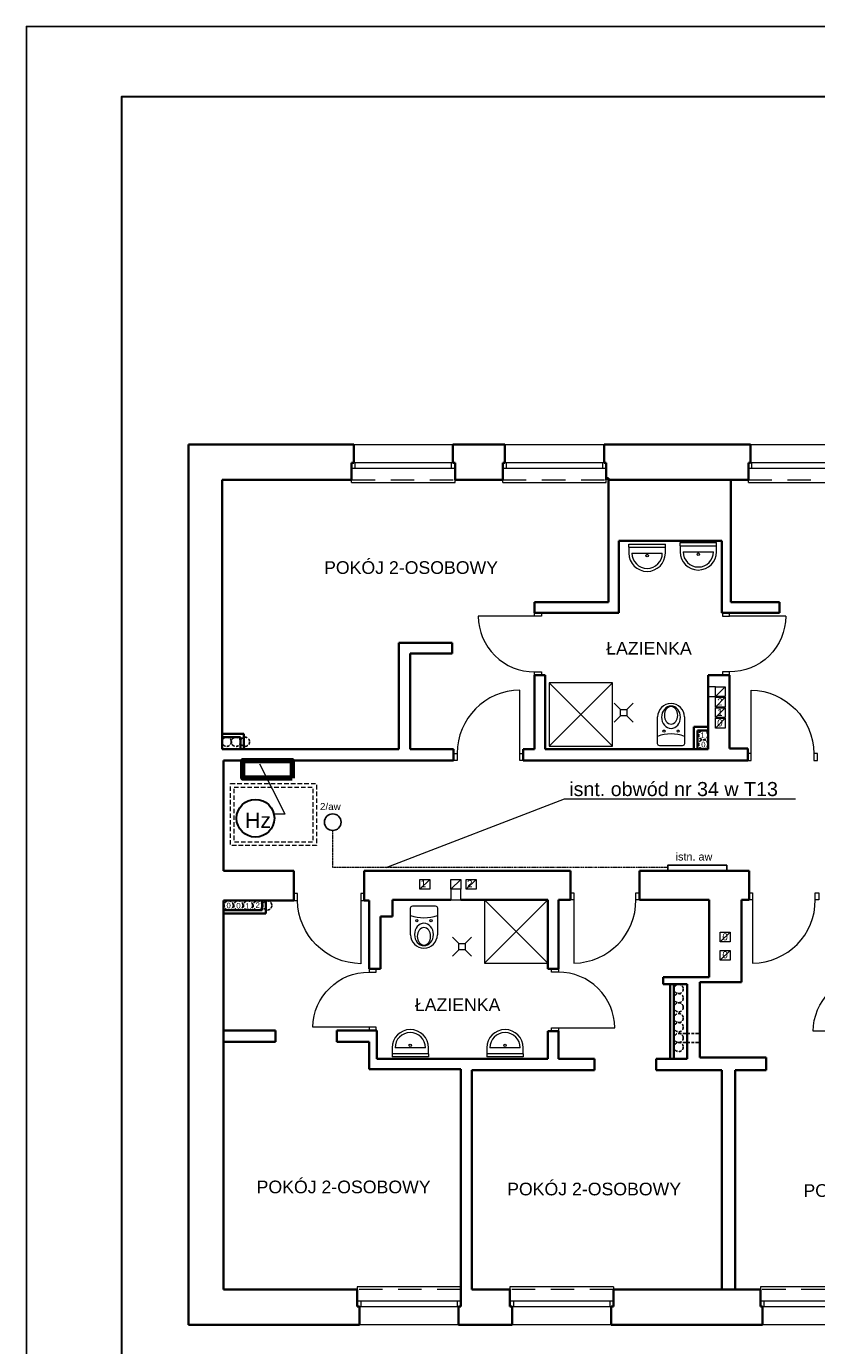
# Model space of a CAD drawing. Header units: millimetres. Extents: x -1249 to 11358, y -460 to 20182.
# Tile 4 of 37: x 1413 to 2537, y 5770 to 7645. Entities that reach past the tile are written whole.
import ezdxf
from ezdxf.enums import TextEntityAlignment as Align

# ---------------------------------------------------------------- set-up
doc = ezdxf.new("R2010")
doc.units = ezdxf.units.MM
for name, pattern in [('BORDERX2', [3.5, 1, -0.5, 1, -0.5, 0, -0.5]), ('DASHED2', [9.525, 6.35, -3.175]), ('DASHEDX2', [1.5, 1, -0.5]), ('DGN Style 2', [55.531736, 33.319042, -22.212694])]:
    doc.linetypes.add(name, pattern=pattern)
for name, color, linetype, lineweight in [('1 cienka', 7, 'Continuous', 9), ('dzrwi', 6, 'Continuous', 0), ('inwentaryzacja', 7, 'Continuous', 35), ('KONTURY', 92, 'Continuous', 30), ('OKNA', 3, 'Continuous', 20), ('proj.wentylacja', 214, 'Continuous', 25), ('technologia', 160, 'Continuous', 35), ('WYPOSAZENIE', 4, 'Continuous', 0), ('ściana proj. - dział', 255, 'Continuous', 35)]:
    doc.layers.add(name, color=color, linetype=linetype, lineweight=lineweight)
for name, color, linetype in [('elektryka', 7, 'Continuous'), ('i_eE', 5, 'Continuous'), ('opisy', 7, 'Continuous'), ('OPRAWA02', 4, 'Continuous'), ('OPRAWAEX', 2, 'Continuous')]:
    doc.layers.add(name, color=color, linetype=linetype)
doc.styles.add('jagoda-100', font='arial.ttf', dxfattribs={"height": 18})
doc.styles.get("Standard").update_dxf_attribs({"font": 'ARIAL.TTF'})
doc.styles.add('Style-SWISSLT_1250', font='SWISSLT_1250.shx')

# ---------------------------------------------------------------- blocks, each defined once
blk = doc.blocks.new('2aw')
blk.add_circle((67864, -24691), 118)
at = {"layer": 'OPRAWAEX', "color": 7}
blk.add_text('2/aw', height=100, dxfattribs=at).set_placement((67683, -24518))
blk = doc.blocks.new('*U163')
at = {"layer": 'OKNA', "linetype": 'Continuous'}
for p, q in [((-71.5, 27), (69.5, 27)), ((72.5, 1), (-74.5, 1)), ((-69.5, -7), (-69.5, 1)), ((67.5, -7), (67.5, 1)), ((72.5, -7), (-74.5, -7)), ((-74.5, -27), (-74.5, -23)), ((-74.5, -27), (72.5, -27)), ((72.5, -27), (72.5, -23))]:
    blk.add_line(p, q, dxfattribs=at)
at = {"layer": 'OKNA', "linetype": 'DGN Style 2'}
blk.add_line((-74.5, -23), (72.5, -23), dxfattribs=at)
blk = doc.blocks.new('A$C5D6B6965')
at = {"layer": 'WYPOSAZENIE'}
for p, q in [((15, 30), (0, 45)), ((30, 30), (45, 45)), ((15, 15), (0, 0)), ((15, 30), (30, 30)), ((15, 15), (15, 30)), ((30, 15), (15, 15)), ((30, 30), (30, 15)), ((30, 15), (45, 0))]:
    blk.add_line(p, q, dxfattribs=at)
blk = doc.blocks.new('istn. aw')
blk.add_lwpolyline([(2553.5, 16168.5), (2469.5, 16168.5), (2469.5, 16160.4), (2553.5, 16160.4)], close=True)
blk.add_text('istn. aw', height=11.03).set_placement((2480.6, 16175.2))

msp = doc.modelspace()

# ---------------------------------------------------------------- linework, layer by layer
at = {"layer": '1 cienka', "color": 1, "linetype": 'Continuous'}
for p, q in [((1781.337, 6525.35), (1745.365, 6596.377)), ((1765.198, 6525.427), (1781.314, 6525.397))]:
    msp.add_line(p, q, dxfattribs=at)
at = {"layer": '1 cienka', "color": 1, "linetype": 'Continuous', "lineweight": 30}
msp.add_circle((1739.026, 6519.338), 26.871, dxfattribs=at)
at = {"layer": 'dzrwi'}
for p, q in [((2269.834, 6909.101), (2321.674, 6909.101)), ((2269.834, 6904.76), (2269.834, 6909.101)), ((2269.834, 6904.76), (2321.674, 6904.76)), ((2269.834, 6904.76), (2269.834, 6896.12)), ((2321.674, 6904.76), (2321.674, 6909.101)), ((2321.674, 6896.12), (2321.674, 6909.101)), ((2342.573, 6911.014), (2394.413, 6911.014)), ((2342.573, 6906.672), (2342.573, 6911.014)), ((2342.573, 6906.672), (2394.413, 6906.672)), ((2342.573, 6906.672), (2342.573, 6898.032)), ((2394.413, 6906.672), (2394.413, 6911.014)), ((2394.413, 6898.032), (2394.413, 6911.014)), ((2274.154, 6896.12), (2317.354, 6896.12)), ((2346.893, 6898.032), (2390.093, 6898.032)), ((2135.735, 6806.488), (2055.735, 6806.488)), ((2492.741, 6806.488), (2412.735, 6806.488)), ((2114.735, 6611.488), (2114.735, 6701.482)), ((2156.611, 6621.89), (2246.611, 6711.89)), ((2156.611, 6711.89), (2246.611, 6621.89)), ((2392.909, 6692.197), (2406.909, 6706.197)), ((2443.735, 6611.488), (2443.735, 6701.438)), ((2392.909, 6677.311), (2406.909, 6691.311)), ((2392.909, 6662.424), (2406.909, 6676.424)), ((2392.909, 6647.485), (2406.909, 6661.485)), ((1972.735, 6418.488), (1986.735, 6432.488)), ((2016.749, 6418.488), (2030.749, 6432.488)), ((2038.735, 6418.488), (2052.735, 6432.488)), ((1888.735, 6402.488), (1888.735, 6312.538)), ((2064.735, 6313.488), (2154.735, 6403.488)), ((2064.735, 6403.488), (2154.735, 6313.488)), ((2191.735, 6403.488), (2191.735, 6313.488)), ((2445.735, 6403.488), (2445.735, 6313.488)), ((2399.727, 6343.488), (2413.727, 6357.488)), ((2413.727, 6357.488), (2413.727, 6343.488)), ((2399.727, 6317.488), (2399.727, 6331.488)), ((2399.727, 6317.488), (2413.727, 6331.488)), ((1900.735, 6222.488), (1820.735, 6222.488)), ((2169.735, 6221.488), (2249.735, 6221.488)), ((2611.735, 6216.488), (2531.735, 6216.488)), ((1933.167, 6193.031), (1933.167, 6180.05)), ((1980.687, 6193.031), (1937.487, 6193.031)), ((1985.007, 6184.391), (1985.007, 6193.031)), ((2067.851, 6193.031), (2067.851, 6180.05)), ((2115.371, 6193.031), (2072.171, 6193.031)), ((2119.691, 6184.391), (2119.691, 6193.031)), ((1933.167, 6184.391), (1933.167, 6180.05)), ((1985.007, 6184.391), (1933.167, 6184.391)), ((1985.007, 6180.05), (1933.167, 6180.05)), ((1985.007, 6184.391), (1985.007, 6180.05)), ((2067.851, 6184.391), (2067.851, 6180.05)), ((2119.691, 6184.391), (2067.851, 6184.391)), ((2119.691, 6180.05), (2067.851, 6180.05)), ((2119.691, 6184.391), (2119.691, 6180.05))]:
    msp.add_line(p, q, dxfattribs=at)
at = {"layer": 'dzrwi', "flags": 128}
for points in [[(2145.735, 6811.488), (2145.735, 6806.488), (2135.735, 6806.488), (2135.735, 6811.488)], [(2402.735, 6811.488), (2402.735, 6806.488), (2412.735, 6806.488), (2412.735, 6811.488)], [(2145.735, 6727.488), (2145.735, 6722.488), (2135.735, 6722.488), (2135.735, 6727.488)], [(2402.735, 6727.488), (2402.735, 6722.488), (2412.735, 6722.488), (2412.735, 6727.488)], [(2392.909, 6706.197), (2406.909, 6706.197), (2406.909, 6692.197), (2392.909, 6692.197)], [(2392.909, 6691.311), (2406.909, 6691.311), (2406.909, 6677.311), (2392.909, 6677.311)], [(2392.909, 6676.424), (2406.909, 6676.424), (2406.909, 6662.424), (2392.909, 6662.424)], [(2392.909, 6661.485), (2406.909, 6661.485), (2406.909, 6647.485), (2392.909, 6647.485)], [(2025.735, 6601.488), (2020.735, 6601.488), (2020.735, 6611.488), (2025.735, 6611.488)], [(2119.735, 6601.488), (2114.735, 6601.488), (2114.735, 6611.488), (2119.735, 6611.488)], [(2438.735, 6601.488), (2443.735, 6601.488), (2443.735, 6611.488), (2438.735, 6611.488)], [(2532.735, 6601.488), (2537.735, 6601.488), (2537.735, 6611.488), (2532.735, 6611.488)], [(1972.735, 6432.488), (1986.735, 6432.488), (1986.735, 6418.488), (1972.735, 6418.488)], [(2016.749, 6432.488), (2030.749, 6432.488), (2030.749, 6418.488), (2016.749, 6418.488)], [(2038.735, 6432.488), (2052.735, 6432.488), (2052.735, 6418.488), (2038.735, 6418.488)], [(2186.735, 6413.488), (2191.735, 6413.488), (2191.735, 6403.488), (2186.735, 6403.488)], [(2279.735, 6413.488), (2284.735, 6413.488), (2284.735, 6403.488), (2279.735, 6403.488)], [(2440.735, 6413.488), (2445.735, 6413.488), (2445.735, 6403.488), (2440.735, 6403.488)], [(2534.735, 6413.488), (2539.735, 6413.488), (2539.735, 6403.488), (2534.735, 6403.488)], [(1798.735, 6412.488), (1793.735, 6412.488), (1793.735, 6402.488), (1798.735, 6402.488)], [(1893.735, 6412.488), (1888.735, 6412.488), (1888.735, 6402.488), (1893.735, 6402.488)], [(2399.727, 6357.488), (2413.727, 6357.488), (2413.727, 6343.488), (2399.727, 6343.488)], [(2399.727, 6331.488), (2413.727, 6331.488), (2413.727, 6317.488), (2399.727, 6317.488)], [(1910.735, 6300.488), (1910.735, 6305.488), (1900.735, 6305.488), (1900.735, 6300.488)], [(2159.735, 6300.488), (2159.735, 6305.488), (2169.735, 6305.488), (2169.735, 6300.488)], [(1910.735, 6217.488), (1910.735, 6222.488), (1900.735, 6222.488), (1900.735, 6217.488)], [(2159.735, 6216.488), (2159.735, 6221.488), (2169.735, 6221.488), (2169.735, 6216.488)]]:
    msp.add_lwpolyline(points, close=True, dxfattribs=at)
at = {"layer": 'dzrwi'}
for points in [[(2156.611, 6621.89), (2246.611, 6621.89), (2246.611, 6711.89), (2156.611, 6711.89)], [(2064.735, 6313.488), (2154.735, 6313.488), (2154.735, 6403.488), (2064.735, 6403.488)]]:
    msp.add_lwpolyline(points, close=True, dxfattribs=at)
at = {"layer": 'dzrwi', "flags": 128}
for points in [[(2392.909, 6706.197), (2382.735, 6706.197), (2382.735, 6692.197), (2392.909, 6692.197)], [(2016.749, 6418.488), (2016.749, 6403.488), (2030.749, 6403.488), (2030.749, 6418.488)]]:
    msp.add_lwpolyline(points, dxfattribs=at)
at = {"layer": 'dzrwi'}
for points in [[(2348.719, 6663.271), (2348.719, 6625.271, -0.41421356), (2345.719, 6622.271), (2313.719, 6622.271, -0.41421356), (2310.719, 6625.271), (2310.719, 6663.271)], [(1959.575, 6353.773), (1959.575, 6391.773, -0.41421356), (1962.575, 6394.773), (1994.575, 6394.773, -0.41421356), (1997.575, 6391.773), (1997.575, 6353.773)]]:
    msp.add_lwpolyline(points, format="xyb", dxfattribs=at)
at = {"layer": 'dzrwi', "linetype": 'DASHED2', "lineweight": 20, "flags": 128}
for points in [[(1703.735, 6568.488), (1825.735, 6568.488), (1825.735, 6480.488), (1703.735, 6480.488)], [(1708.735, 6563.488), (1820.735, 6563.488), (1820.735, 6485.488), (1708.735, 6485.488)]]:
    msp.add_lwpolyline(points, close=True, dxfattribs=at)
at = {"layer": 'dzrwi'}
for centre, radius in [((2295.754, 6892.644), 1.808), ((2368.493, 6894.556), 1.808), ((2319.719, 6643.271), 1.449), ((2339.719, 6643.271), 1.449), ((1968.575, 6373.773), 1.449), ((1988.575, 6373.773), 1.449), ((1959.087, 6196.507), 1.808), ((2093.771, 6196.507), 1.808)]:
    msp.add_circle(centre, radius, dxfattribs=at)
for centre, radius, start, end in [((2295.754, 6896.12), 25.92, 180, 0), ((2295.754, 6896.12), 21.6, 180, 0), ((2368.493, 6898.032), 25.92, 180, 0), ((2368.493, 6898.032), 21.6, 180, 0), ((2135.235, 6806.988), 79.502, 180.360346, 270.360346), ((2115.735, 6611.488), 90, 90.636633, 180), ((2329.719, 6663.271), 19, 0, 180), ((2329.719, 6584.277), 54.824, 69.722814, 110.277186), ((2190.735, 6402.488), 89.006, 270.643746, 0.643746), ((2445.235, 6402.988), 89.501, 270.320085, 0.320085), ((1978.575, 6432.767), 54.824, 249.722814, 290.277186), ((1978.575, 6353.773), 19, 180, 0), ((2170.235, 6220.988), 79.502, 0.360346, 90.360346), ((1959.087, 6193.031), 25.92, 0, 180), ((1959.087, 6193.031), 21.6, 0, 180), ((2093.771, 6193.031), 25.92, 0, 180), ((2093.771, 6193.031), 21.6, 0, 180)]:
    msp.add_arc(centre, radius, start, end, dxfattribs=at)
at = {"layer": 'dzrwi', "extrusion": (0, 0, -1)}
for centre, radius, start, end in [((-2413.735, 6806.488), 79.006, 180, 270.725224), ((-2441.735, 6610.454), 91.006, 91.259268, 179.349055), ((-1890.235, 6404.039), 91.513, 270.939182, 359.028969), ((-1899.735, 6221.488), 79.006, 0.725224, 90.725224), ((-2611.235, 6215.988), 79.502, 0.360346, 90.360346)]:
    msp.add_arc(centre, radius, start, end, dxfattribs=at)
for centre, major_axis, ratio in [((2329.719, 6662.847), (0, 15.94), 0.84303386), ((2329.719, 6665.584), (0, 12.457), 0.76034817), ((1978.575, 6354.197), (0, -15.94), 0.84303386), ((1978.575, 6351.46), (0, -12.457), 0.76034817)]:
    msp.add_ellipse(centre, major_axis=major_axis, ratio=ratio, dxfattribs=at)
at = {"layer": 'elektryka', "color": 1, "linetype": 'ByBlock', "lineweight": 80}
msp.add_lwpolyline([(1791.339, 6576.5), (1721.339, 6576.5), (1721.339, 6601.488), (1791.339, 6601.488)], close=True, dxfattribs=at)
at = {"layer": 'i_eE', "lineweight": 5}
msp.add_lwpolyline([(1924.615, 6449.558), (2178.446, 6546.95), (2506.87, 6546.95)], dxfattribs=at)
at = {"layer": 'i_eE', "linetype": 'BORDERX2', "lineweight": 18}
msp.add_lwpolyline([(2325.17, 6449.558), (1848.846, 6449.558), (1848.846, 6501.952)], dxfattribs=at)
at = {"layer": 'inwentaryzacja'}
for p, q in [((1643.735, 6479.488), (1643.735, 7050.488)), ((1643.735, 7050.488), (1878.735, 7050.488)), ((1878.735, 7024.488), (1878.735, 7050.488)), ((2093.735, 7050.488), (2019.735, 7050.488)), ((2019.735, 7024.488), (2019.735, 7050.488)), ((2093.735, 7024.488), (2093.735, 7050.488)), ((2234.735, 7050.488), (2442.735, 7050.488)), ((2234.735, 7024.488), (2234.735, 7050.488)), ((2442.735, 7024.488), (2442.735, 7050.488)), ((1875.735, 7000.488), (1875.735, 7024.488)), ((1875.735, 7024.488), (1878.735, 7024.488)), ((1875.735, 7016.488), (1875.735, 7024.488)), ((2022.735, 7024.488), (2019.735, 7024.488)), ((2022.735, 7000.488), (2022.735, 7024.488)), ((2022.735, 7016.488), (2022.735, 7024.488)), ((2090.735, 7000.488), (2090.735, 7024.488)), ((2090.735, 7024.488), (2093.735, 7024.488)), ((2090.735, 7016.488), (2090.735, 7024.488)), ((2237.735, 7024.488), (2234.735, 7024.488)), ((2237.735, 7000.488), (2237.735, 7024.488)), ((2237.735, 7016.488), (2237.735, 7024.488)), ((2439.735, 7000.488), (2439.735, 7024.488)), ((2439.735, 7024.488), (2442.735, 7024.488)), ((2439.735, 7016.488), (2439.735, 7024.488)), ((1875.735, 7000.488), (1691.735, 7000.488)), ((1691.735, 7000.488), (1691.735, 6617.488)), ((2022.735, 7000.488), (2090.735, 7000.488)), ((2240.735, 7002.488), (2237.735, 7002.488)), ((2240.735, 7002.488), (2240.735, 6826.488)), ((2414.735, 7000.488), (2240.735, 7000.488)), ((2439.735, 7000.488), (2414.735, 7000.488)), ((2414.735, 6826.488), (2414.735, 7000.488)), ((2255.735, 6913.488), (2255.735, 6811.488)), ((2401.735, 6913.488), (2255.735, 6913.488)), ((2401.735, 6811.488), (2401.735, 6913.488)), ((2240.735, 6826.488), (2135.735, 6826.488)), ((2135.735, 6826.488), (2135.735, 6811.488)), ((2414.735, 6826.488), (2483.735, 6826.488)), ((2483.735, 6826.488), (2483.735, 6811.488)), ((2255.735, 6811.488), (2135.735, 6811.488)), ((2401.735, 6811.488), (2412.735, 6811.488)), ((2412.735, 6811.488), (2483.735, 6811.488)), ((1942.735, 6617.488), (1942.735, 6768.488)), ((1942.735, 6768.488), (2018.735, 6768.488)), ((1958.735, 6617.488), (1958.735, 6753.488)), ((2018.735, 6753.488), (1958.735, 6753.488)), ((2018.735, 6753.488), (2018.735, 6768.488)), ((2150.735, 6722.488), (2135.735, 6722.488)), ((2135.735, 6722.488), (2135.735, 6617.488)), ((2150.735, 6722.488), (2150.735, 6617.488)), ((2382.735, 6722.488), (2412.735, 6722.488)), ((2382.735, 6722.488), (2382.735, 6617.488)), ((2412.735, 6618.488), (2412.735, 6722.488)), ((1942.735, 6617.488), (1691.735, 6617.488)), ((1693.735, 6601.488), (1693.735, 6444.488)), ((2020.735, 6601.488), (1693.735, 6601.488)), ((2020.735, 6617.488), (1958.735, 6617.488)), ((2020.735, 6617.488), (2020.735, 6601.488)), ((2119.735, 6617.488), (2135.735, 6617.488)), ((2119.735, 6617.488), (2119.735, 6601.488)), ((2119.735, 6601.488), (2438.735, 6601.488)), ((2246.735, 6617.488), (2150.735, 6617.488)), ((2246.735, 6617.488), (2382.735, 6617.488)), ((2412.735, 6618.488), (2438.735, 6618.488)), ((2438.735, 6618.488), (2438.735, 6601.488)), ((1643.735, 6479.488), (1643.735, 6195.488)), ((1793.735, 6444.488), (1693.735, 6444.488)), ((1793.735, 6444.488), (1793.735, 6402.488)), ((2186.735, 6444.488), (1893.735, 6444.488)), ((1893.735, 6444.488), (1893.735, 6402.488)), ((2186.735, 6403.488), (2186.735, 6444.488)), ((2284.735, 6403.488), (2284.735, 6444.488)), ((2284.735, 6444.488), (2440.735, 6444.488)), ((2440.735, 6403.488), (2440.735, 6444.488)), ((1693.735, 6402.488), (1693.735, 6217.488)), ((1793.735, 6402.488), (1693.735, 6402.488)), ((1693.735, 5849.488), (1693.735, 6402.488)), ((1900.735, 6402.488), (1893.735, 6402.488)), ((1900.735, 6305.488), (1900.735, 6402.488)), ((1933.735, 6403.488), (2016.749, 6403.488)), ((1933.735, 6379.488), (1933.735, 6403.488)), ((2030.749, 6403.488), (2154.735, 6403.488)), ((2067.735, 6403.488), (2154.735, 6403.488)), ((2154.735, 6305.488), (2154.735, 6403.488)), ((2169.735, 6305.488), (2169.735, 6403.488)), ((2169.735, 6403.488), (2186.735, 6403.488)), ((2284.735, 6403.488), (2318.735, 6403.488)), ((2318.735, 6403.488), (2383.735, 6403.488)), ((2383.735, 6403.488), (2383.735, 6293.488)), ((2429.735, 6286.488), (2429.735, 6403.488)), ((2429.735, 6403.488), (2440.735, 6403.488)), ((1916.735, 6305.488), (1916.735, 6379.488)), ((1916.735, 6379.488), (1933.735, 6379.488)), ((1900.735, 6305.488), (1916.735, 6305.488)), ((2154.735, 6305.488), (2169.735, 6305.488)), ((2318.735, 6293.488), (2383.735, 6293.488)), ((2318.735, 6293.488), (2318.735, 6283.488)), ((2318.735, 6283.488), (2352.735, 6283.488)), ((2352.735, 6283.488), (2352.735, 6177.488)), ((2429.735, 6286.488), (2370.735, 6286.488)), ((2370.735, 6179.488), (2370.735, 6286.488)), ((1767.735, 6217.488), (1693.735, 6217.488)), ((1767.735, 6217.488), (1767.735, 6201.488)), ((1854.735, 6201.488), (1854.735, 6217.488)), ((1854.735, 6217.488), (1911.735, 6217.488)), ((1911.735, 6217.488), (1911.735, 6177.488)), ((2154.735, 6216.488), (2169.735, 6216.488)), ((2154.735, 6216.488), (2154.735, 6177.488)), ((2169.735, 6216.488), (2169.735, 6177.488)), ((1643.735, 5799.488), (1643.735, 6195.488)), ((1693.735, 6201.488), (1693.735, 5849.488)), ((1767.735, 6201.488), (1693.735, 6201.488)), ((1854.735, 6201.488), (1900.735, 6201.488)), ((1900.735, 6201.488), (1900.735, 6162.488)), ((1911.735, 6177.488), (2154.735, 6177.488)), ((2169.735, 6177.488), (2220.735, 6177.488)), ((2220.735, 6177.488), (2220.735, 6161.488)), ((2308.735, 6161.488), (2308.735, 6177.488)), ((2308.735, 6177.488), (2352.735, 6177.488)), ((2464.735, 6179.488), (2370.735, 6179.488)), ((2464.735, 6161.488), (2464.735, 6179.488)), ((1900.735, 6162.488), (2030.735, 6162.488)), ((2030.735, 6162.488), (2030.735, 5825.488)), ((2046.735, 6161.488), (2220.735, 6161.488)), ((2046.735, 6161.488), (2046.735, 5849.488)), ((2308.735, 6161.488), (2401.735, 6161.488)), ((2401.735, 6161.488), (2401.735, 5849.488)), ((2420.735, 6161.488), (2420.735, 5849.488)), ((2420.735, 6161.488), (2464.735, 6161.488)), ((1693.735, 5849.488), (1883.735, 5849.488)), ((1883.735, 5849.488), (1883.735, 5825.488)), ((1883.735, 5833.488), (1883.735, 5825.488)), ((2030.735, 5849.488), (2030.735, 5825.488)), ((2030.735, 5833.488), (2030.735, 5825.488)), ((2046.735, 5849.488), (2100.735, 5849.488)), ((2100.735, 5849.488), (2100.735, 5825.488)), ((2100.735, 5833.488), (2100.735, 5825.488)), ((2247.735, 5849.488), (2401.735, 5849.488)), ((2247.735, 5849.488), (2247.735, 5825.488)), ((2247.735, 5833.488), (2247.735, 5825.488)), ((2401.735, 5849.488), (2420.735, 5849.488)), ((2420.735, 5849.488), (2456.735, 5849.488)), ((2456.735, 5849.488), (2456.735, 5825.488)), ((2456.735, 5833.488), (2456.735, 5825.488)), ((1883.735, 5825.488), (1886.735, 5825.488)), ((1886.735, 5825.488), (1886.735, 5799.488)), ((2027.735, 5825.488), (2027.735, 5799.488)), ((2030.735, 5825.488), (2027.735, 5825.488)), ((2100.735, 5825.488), (2103.735, 5825.488)), ((2103.735, 5825.488), (2103.735, 5799.488)), ((2244.735, 5825.488), (2244.735, 5799.488)), ((2247.735, 5825.488), (2244.735, 5825.488)), ((2456.735, 5825.488), (2459.735, 5825.488)), ((2459.735, 5825.488), (2459.735, 5799.488)), ((1643.735, 5799.488), (1886.735, 5799.488)), ((2027.735, 5799.488), (2103.735, 5799.488)), ((2244.735, 5799.488), (2459.735, 5799.488))]:
    msp.add_line(p, q, dxfattribs=at)
at = {"layer": 'KONTURY', "color": 0}
msp.add_lwpolyline([(8143.987, 4774.798), (8143.987, 7544.798), (1548.44, 7544.798), (1548.44, 4774.798)], close=True, dxfattribs=at)
at = {"layer": 'opisy'}
msp.add_lwpolyline([(8252.978, 4674.798), (8252.978, 7644.798), (1413.463, 7644.798), (1413.463, 4674.798)], close=True, dxfattribs=at)
at = {"layer": 'proj.wentylacja', "linetype": 'DASHEDX2', "ltscale": 4}
for p, q in [((2340.622, 6213.552), (2370.735, 6213.552)), ((2340.622, 6200.552), (2370.735, 6200.552))]:
    msp.add_line(p, q, dxfattribs=at)
for centre in [(2375.495, 6637.466), (1698.235, 6627.988), (1711.235, 6627.988), (1724.235, 6627.988), (2375.495, 6624.411), (1701.072, 6395.371), (1714.767, 6395.371), (1728.461, 6395.371), (1742.156, 6395.371), (1755.85, 6395.371), (2340.622, 6276.619), (2340.622, 6263.619), (2340.622, 6250.619), (2340.622, 6235.336), (2340.622, 6222.336), (2340.622, 6207.052), (2340.622, 6194.052)]:
    msp.add_circle(centre, 6.5, dxfattribs=at)
at = {"layer": 'ściana proj. - dział'}
for p, q in [((1722.735, 6639.488), (1691.735, 6639.488)), ((1722.735, 6639.488), (1722.735, 6616.488)), ((2362.223, 6649.06), (2362.223, 6617.534)), ((2362.223, 6649.06), (2382.735, 6649.06)), ((2367.223, 6644.06), (2367.223, 6617.534)), ((2367.223, 6644.06), (2382.735, 6644.06)), ((1717.735, 6634.488), (1691.735, 6634.488)), ((1717.735, 6634.488), (1717.735, 6616.488)), ((1748.656, 6388.871), (1748.656, 6402.488)), ((1753.656, 6383.871), (1753.656, 6402.488)), ((1748.656, 6388.871), (1693.735, 6388.871)), ((1753.656, 6383.871), (1693.735, 6383.871)), ((2328.665, 6283.488), (2328.665, 6177.488)), ((2333.665, 6283.488), (2333.665, 6177.488))]:
    msp.add_line(p, q, dxfattribs=at)

# ---------------------------------------------------------------- block references
at = {"layer": 'dzrwi'}
for p in [(1950.239, 7023.486), (2165.239, 7023.486), (2514.239, 7023.486)]:
    msp.add_blockref('*U163', p, dxfattribs=at)
at = {"layer": 'dzrwi', "xscale": 0.6000000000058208, "yscale": 0.6000000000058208, "zscale": 0.6000000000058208}
msp.add_blockref('A$C5D6B6965', (2019.266, 6323.279), dxfattribs=at)
at = {"layer": 'dzrwi', "rotation": 180}
for p in [(1956.231, 5826.49), (2173.231, 5826.49), (2529.231, 5826.49)]:
    msp.add_blockref('*U163', p, dxfattribs=at)
at = {"layer": 'OPRAWA02', "xscale": 0.1, "yscale": 0.1, "zscale": 0.1}
msp.add_blockref('2aw', (-4937.535, 8982.827), dxfattribs=at)
at = {"layer": 'OPRAWA02'}
msp.add_blockref('istn. aw', (-144.357, -9715.929), dxfattribs=at)
at = {"layer": 'technologia', "xscale": 0.6000000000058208, "yscale": 0.6000000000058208, "zscale": 0.6000000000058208}
msp.add_blockref('A$C5D6B6965', (2248.966, 6656.04), dxfattribs=at)

# ---------------------------------------------------------------- texts
at = {"layer": 'dzrwi', "style": 'Style-SWISSLT_1250'}
for s, p in [('2', (2399.193, 6684.68)), ('0', (2399.193, 6654.854)), ('1', (2399.193, 6669.794)), ('1', (1977.639, 6426.353)), ('2', (2043.639, 6426.353)), ('0', (2406.594, 6350.744)), ('0', (2406.594, 6325.323))]:
    msp.add_text(s, height=10, dxfattribs=at).set_placement(p, align=Align.MIDDLE_CENTER)
at = {"layer": 'i_eE', "insert": (2185.023, 6570.844), "char_height": 20, "width": 390.49446, "attachment_point": 1}
msp.add_mtext('isnt. obwód nr 34 w T13', dxfattribs=at)
at = {"layer": 'inwentaryzacja', "style": 'jagoda-100'}
for s, p in [('POKÓJ 2-OSOBOWY', (1836.583, 6875.647)), ('ŁAZIENKA', (2237.64, 6761.001)), ('ŁAZIENKA', (1965.612, 6254.282)), ('POKÓJ 2-OSOBOWY', (1740.708, 5995.337)), ('POKÓJ 2-OSOBOWY', (2096.777, 5992.361)), ('POKÓJ 2-OSOBOWY', (2517.896, 5990.204))]:
    msp.add_text(s, height=18, rotation=359.999694, dxfattribs=at).set_placement(p, align=Align.MIDDLE_LEFT)
at = {"layer": 'inwentaryzacja', "style": 'Style-SWISSLT_1250'}
for s, p in [('1', (2374.419, 6637.218)), ('0', (2375.675, 6623.991)), ('0', (1700.964, 6395.249)), ('0', (1714.888, 6394.973)), ('1', (1727.669, 6394.63)), ('2', (1742.15, 6395.735))]:
    msp.add_text(s, height=8, dxfattribs=at).set_placement(p, align=Align.MIDDLE_CENTER)
at = {"layer": 'inwentaryzacja', "color": 1, "linetype": 'Continuous', "lineweight": 0, "insert": (1724.181, 6516.431), "char_height": 21.6, "attachment_point": 4, "rotation": 359.999694, "line_spacing_factor": 0.85, "style": 'jagoda-100'}
msp.add_mtext('Hz', dxfattribs=at)

doc.saveas('drawing.dxf')
